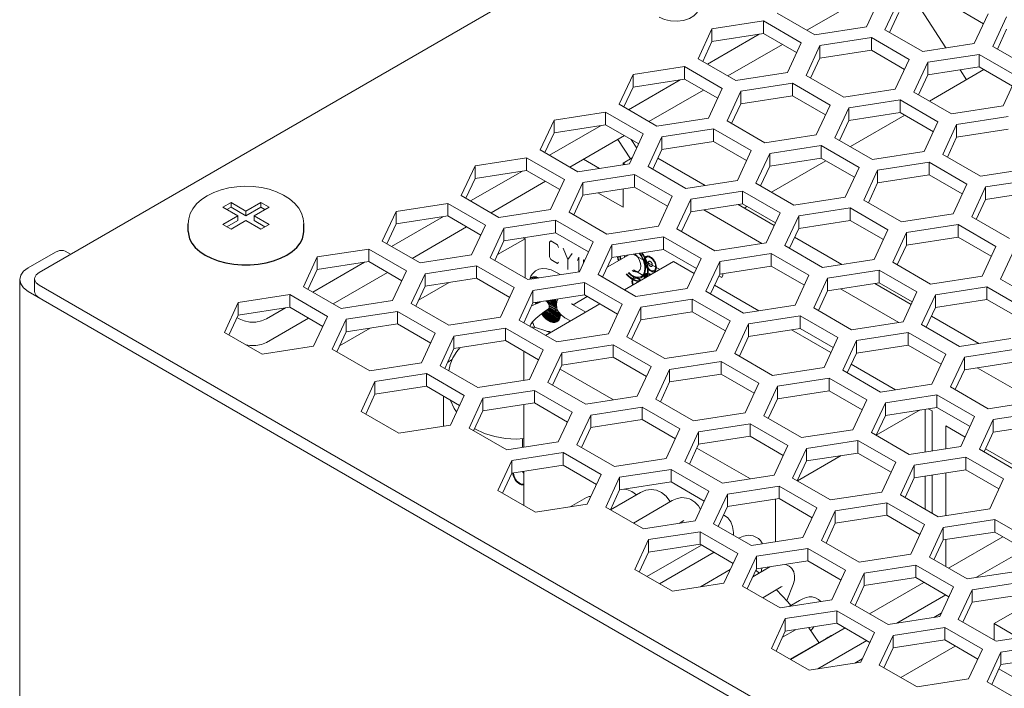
# Model space of a CAD drawing. Header units: millimetres. Extents: x 39 to 399, y 18 to 448.
# Tile 10 of 26: x 39 to 90, y 393 to 428. Entities that reach past the tile are written whole.
import ezdxf

# ---------------------------------------------------------------- set-up
doc = ezdxf.new("R2010")
doc.units = ezdxf.units.MM
doc.header["$LTSCALE"] = 2
doc.layers.get('0').update_dxf_attribs({"lineweight": 9})
doc.layers.add('02___PRT_ALL_AXES', color=7, linetype='Continuous')

msp = doc.modelspace()

# ---------------------------------------------------------------- linework, layer by layer
at = {"color": 3, "linetype": 'Continuous'}
for p, q in [((97.172, 447.86), (40.321, 415.037)), ((80.202, 427.611), (83.03, 429.244)), ((84.01, 429.331), (83.293, 427.786)), ((84.259, 427.636), (84.976, 429.182)), ((86.122, 428.706), (87.425, 426.692)), ((75.272, 427.681), (77.949, 428.095)), ((77.949, 428.095), (79.909, 426.963)), ((80.616, 427.372), (78.656, 428.503)), ((89.613, 428.465), (88.895, 426.919)), ((89.861, 426.77), (90.578, 428.315)), ((74.555, 426.135), (75.272, 427.681)), ((83.293, 427.786), (80.616, 427.372)), ((86.218, 426.505), (84.259, 427.636)), ((80.875, 426.814), (83.552, 427.228)), ((83.552, 427.228), (85.511, 426.097)), ((76.101, 425.243), (78.929, 426.876)), ((79.909, 426.963), (79.192, 425.418)), ((80.158, 425.268), (80.875, 426.814)), ((88.895, 426.919), (86.218, 426.505)), ((91.821, 425.638), (89.861, 426.77)), ((76.515, 425.004), (74.555, 426.135)), ((85.511, 426.097), (84.794, 424.551)), ((86.477, 425.947), (89.154, 426.361)), ((89.154, 426.361), (91.114, 425.23)), ((71.171, 425.313), (73.848, 425.727)), ((73.848, 425.727), (75.808, 424.596)), ((85.76, 424.402), (86.477, 425.947)), ((88.16, 425.554), (88.488, 425.046)), ((70.454, 423.767), (71.171, 425.313)), ((79.192, 425.418), (76.515, 425.004)), ((82.117, 424.137), (80.158, 425.268)), ((91.114, 425.23), (90.396, 423.685)), ((72, 422.875), (74.828, 424.508)), ((75.808, 424.596), (75.09, 423.05)), ((76.774, 424.446), (79.45, 424.86)), ((79.45, 424.86), (81.41, 423.729)), ((84.794, 424.551), (82.117, 424.137)), ((76.056, 422.901), (76.774, 424.446)), ((82.376, 423.579), (85.053, 423.994)), ((85.053, 423.994), (87.012, 422.862)), ((87.72, 423.27), (85.76, 424.402)), ((72.414, 422.636), (70.454, 423.767)), ((81.41, 423.729), (80.693, 422.183)), ((81.659, 422.034), (82.376, 423.579)), ((90.396, 423.685), (87.72, 423.27)), ((66.353, 421.399), (67.07, 422.945)), ((67.07, 422.945), (69.747, 423.359)), ((69.747, 423.359), (71.707, 422.228)), ((75.09, 423.05), (72.414, 422.636)), ((87.978, 422.713), (90.655, 423.127)), ((72.672, 422.078), (75.349, 422.492)), ((75.349, 422.492), (77.309, 421.361)), ((78.016, 421.769), (76.056, 422.901)), ((87.012, 422.862), (86.295, 421.317)), ((87.261, 421.167), (87.978, 422.713)), ((67.898, 420.507), (70.727, 422.14)), ((71.707, 422.228), (70.989, 420.682)), ((71.076, 421.939), (71.365, 421.492)), ((71.955, 420.533), (72.672, 422.078)), ((80.693, 422.183), (78.016, 421.769)), ((83.618, 420.903), (81.659, 422.034)), ((68.312, 420.268), (66.353, 421.399)), ((78.275, 421.212), (80.952, 421.626)), ((80.952, 421.626), (82.911, 420.494)), ((62.969, 420.577), (65.646, 420.991)), ((65.646, 420.991), (67.605, 419.86)), ((77.309, 421.361), (76.592, 419.816)), ((77.558, 419.666), (78.275, 421.212)), ((86.295, 421.317), (83.618, 420.903)), ((89.221, 420.036), (87.261, 421.167)), ((62.252, 419.032), (62.969, 420.577)), ((70.989, 420.682), (68.312, 420.268)), ((73.915, 419.401), (71.955, 420.533)), ((82.911, 420.494), (82.194, 418.949)), ((83.877, 420.345), (86.554, 420.759)), ((86.554, 420.759), (88.514, 419.628)), ((91.898, 420.45), (89.221, 420.036)), ((68.571, 419.71), (71.248, 420.125)), ((71.248, 420.125), (73.208, 418.993)), ((83.16, 418.8), (83.877, 420.345)), ((89.48, 419.478), (92.156, 419.892)), ((63.797, 418.139), (66.626, 419.772)), ((67.605, 419.86), (66.888, 418.314)), ((67.854, 418.165), (68.571, 419.71)), ((76.592, 419.816), (73.915, 419.401)), ((79.517, 418.535), (77.558, 419.666)), ((88.514, 419.628), (87.796, 418.082)), ((88.762, 417.933), (89.48, 419.478)), ((64.211, 417.9), (62.252, 419.032)), ((73.208, 418.993), (72.49, 417.448)), ((73.456, 417.298), (74.174, 418.844)), ((74.174, 418.844), (76.85, 419.258)), ((76.85, 419.258), (78.81, 418.127)), ((82.194, 418.949), (79.517, 418.535)), ((58.868, 418.209), (61.545, 418.623)), ((61.545, 418.623), (63.504, 417.492)), ((79.776, 417.977), (82.453, 418.391)), ((82.453, 418.391), (84.412, 417.26)), ((85.12, 417.668), (83.16, 418.8)), ((58.15, 416.664), (58.868, 418.209)), ((66.888, 418.314), (64.211, 417.9)), ((69.814, 417.034), (67.854, 418.165)), ((78.81, 418.127), (78.093, 416.581)), ((79.059, 416.432), (79.776, 417.977)), ((87.796, 418.082), (85.12, 417.668)), ((90.722, 416.801), (88.762, 417.933)), ((59.696, 415.772), (62.524, 417.405)), ((63.504, 417.492), (62.787, 415.947)), ((63.753, 415.797), (64.47, 417.343)), ((64.47, 417.343), (67.147, 417.757)), ((67.147, 417.757), (69.106, 416.625)), ((72.49, 417.448), (69.814, 417.034)), ((85.378, 417.11), (88.055, 417.525)), ((88.055, 417.525), (90.015, 416.393)), ((70.072, 416.476), (72.749, 416.89)), ((72.749, 416.89), (74.709, 415.759)), ((75.416, 416.167), (73.456, 417.298)), ((84.412, 417.26), (83.695, 415.714)), ((84.661, 415.565), (85.378, 417.11)), ((60.11, 415.533), (58.15, 416.664)), ((69.106, 416.625), (68.389, 415.08)), ((69.355, 414.931), (70.072, 416.476)), ((78.093, 416.581), (75.416, 416.167)), ((81.018, 415.3), (79.059, 416.432)), ((90.015, 416.393), (89.298, 414.848)), ((54.049, 414.296), (54.766, 415.842)), ((54.766, 415.842), (57.443, 416.256)), ((57.443, 416.256), (59.403, 415.124)), ((62.787, 415.947), (60.11, 415.533)), ((65.712, 414.666), (63.753, 415.797)), ((75.675, 415.609), (78.352, 416.023)), ((78.352, 416.023), (80.311, 414.892)), ((90.263, 414.698), (90.981, 416.244)), ((60.369, 414.975), (63.046, 415.389)), ((63.046, 415.389), (65.005, 414.258)), ((74.709, 415.759), (73.992, 414.213)), ((74.958, 414.064), (75.675, 415.609)), ((83.695, 415.714), (81.018, 415.3)), ((86.621, 414.434), (84.661, 415.565)), ((55.595, 413.404), (58.423, 415.037)), ((59.403, 415.124), (58.686, 413.579)), ((59.652, 413.429), (60.369, 414.975)), ((68.389, 415.08), (65.712, 414.666)), ((71.315, 413.799), (69.355, 414.931)), ((80.311, 414.892), (79.594, 413.347)), ((81.277, 414.743), (83.954, 415.157)), ((83.954, 415.157), (85.914, 414.025)), ((89.298, 414.848), (86.621, 414.434)), ((40.321, 414.384), (126.801, 364.456)), ((56.009, 413.165), (54.049, 414.296)), ((65.005, 414.258), (64.288, 412.712)), ((65.971, 414.108), (68.648, 414.522)), ((68.648, 414.522), (70.608, 413.391)), ((80.56, 413.197), (81.277, 414.743)), ((86.88, 413.876), (89.556, 414.29)), ((89.556, 414.29), (91.516, 413.159)), ((92.223, 413.567), (90.263, 414.698)), ((50.665, 413.474), (53.342, 413.888)), ((53.342, 413.888), (55.302, 412.756)), ((65.254, 412.563), (65.971, 414.108)), ((73.992, 414.213), (71.315, 413.799)), ((76.917, 412.933), (74.958, 414.064)), ((85.914, 414.025), (85.196, 412.48)), ((86.162, 412.331), (86.88, 413.876)), ((49.948, 411.928), (50.665, 413.474)), ((58.686, 413.579), (56.009, 413.165)), ((61.611, 412.298), (59.652, 413.429)), ((70.608, 413.391), (69.89, 411.845)), ((70.856, 411.696), (71.574, 413.242)), ((71.574, 413.242), (74.25, 413.656)), ((74.25, 413.656), (76.21, 412.524)), ((79.594, 413.347), (76.917, 412.933)), ((55.302, 412.756), (54.584, 411.211)), ((56.268, 412.607), (58.944, 413.021)), ((58.944, 413.021), (60.904, 411.89)), ((64.288, 412.712), (61.611, 412.298)), ((77.176, 412.375), (79.853, 412.789)), ((79.853, 412.789), (81.812, 411.658)), ((82.52, 412.066), (80.56, 413.197)), ((52.13, 411.403), (54.322, 412.669)), ((55.55, 411.062), (56.268, 412.607)), ((67.214, 411.431), (65.254, 412.563)), ((76.21, 412.524), (75.493, 410.979)), ((76.459, 410.829), (77.176, 412.375)), ((85.196, 412.48), (82.52, 412.066)), ((88.122, 411.199), (86.162, 412.331)), ((51.908, 410.797), (49.948, 411.928)), ((60.904, 411.89), (60.187, 410.344)), ((61.153, 410.195), (61.87, 411.74)), ((61.87, 411.74), (64.547, 412.154)), ((64.547, 412.154), (66.506, 411.023)), ((69.89, 411.845), (67.214, 411.431)), ((72.816, 410.565), (70.856, 411.696)), ((82.778, 411.508), (85.455, 411.922)), ((85.455, 411.922), (87.415, 410.791)), ((54.584, 411.211), (51.908, 410.797)), ((67.472, 410.874), (70.149, 411.288)), ((70.149, 411.288), (72.109, 410.156)), ((81.812, 411.658), (81.095, 410.112)), ((82.061, 409.963), (82.778, 411.508)), ((90.799, 411.613), (88.122, 411.199)), ((57.51, 409.93), (55.55, 411.062)), ((66.506, 411.023), (65.789, 409.478)), ((66.755, 409.328), (67.472, 410.874)), ((75.493, 410.979), (72.816, 410.565)), ((78.418, 409.698), (76.459, 410.829)), ((87.415, 410.791), (86.698, 409.245)), ((88.381, 410.642), (91.058, 411.056)), ((60.187, 410.344), (57.51, 409.93)), ((63.112, 409.064), (61.153, 410.195)), ((72.109, 410.156), (71.392, 408.611)), ((73.075, 410.007), (75.752, 410.421)), ((75.752, 410.421), (77.711, 409.29)), ((87.663, 409.096), (88.381, 410.642)), ((57.769, 409.373), (60.446, 409.787)), ((60.446, 409.787), (62.405, 408.655)), ((72.358, 408.462), (73.075, 410.007)), ((81.095, 410.112), (78.418, 409.698)), ((84.021, 408.831), (82.061, 409.963)), ((57.052, 407.827), (57.769, 409.373)), ((65.789, 409.478), (63.112, 409.064)), ((68.715, 408.197), (66.755, 409.328)), ((77.711, 409.29), (76.994, 407.744)), ((77.96, 407.595), (78.677, 409.14)), ((78.677, 409.14), (81.354, 409.554)), ((81.354, 409.554), (83.314, 408.423)), ((86.698, 409.245), (84.021, 408.831)), ((62.405, 408.655), (61.688, 407.11)), ((63.371, 408.506), (66.048, 408.92)), ((66.048, 408.92), (68.008, 407.789)), ((71.392, 408.611), (68.715, 408.197)), ((84.28, 408.274), (86.956, 408.688)), ((86.956, 408.688), (88.916, 407.556)), ((89.623, 407.965), (87.663, 409.096)), ((62.654, 406.96), (63.371, 408.506)), ((74.317, 407.33), (72.358, 408.462)), ((83.314, 408.423), (82.596, 406.878)), ((83.562, 406.728), (84.28, 408.274)), ((92.3, 408.379), (89.623, 407.965)), ((59.011, 406.696), (57.052, 407.827)), ((68.008, 407.789), (67.29, 406.243)), ((68.256, 406.094), (68.974, 407.639)), ((68.974, 407.639), (71.65, 408.053)), ((71.65, 408.053), (73.61, 406.922)), ((76.994, 407.744), (74.317, 407.33)), ((79.919, 406.464), (77.96, 407.595)), ((89.882, 407.407), (92.559, 407.821)), ((61.688, 407.11), (59.011, 406.696)), ((74.576, 406.773), (77.253, 407.187)), ((77.253, 407.187), (79.212, 406.055)), ((88.916, 407.556), (88.199, 406.011)), ((89.165, 405.862), (89.882, 407.407)), ((64.614, 405.829), (62.654, 406.96)), ((73.61, 406.922), (72.893, 405.377)), ((73.859, 405.227), (74.576, 406.773)), ((82.596, 406.878), (79.919, 406.464)), ((85.522, 405.597), (83.562, 406.728)), ((67.29, 406.243), (64.614, 405.829)), ((70.216, 404.962), (68.256, 406.094)), ((79.212, 406.055), (78.495, 404.51)), ((80.178, 405.906), (82.855, 406.32)), ((82.855, 406.32), (84.815, 405.189)), ((64.872, 405.271), (67.549, 405.686)), ((67.549, 405.686), (69.509, 404.554)), ((79.461, 404.36), (80.178, 405.906)), ((88.199, 406.011), (85.522, 405.597)), ((91.124, 404.73), (89.165, 405.862)), ((64.155, 403.726), (64.872, 405.271)), ((72.893, 405.377), (70.216, 404.962)), ((75.818, 404.096), (73.859, 405.227)), ((84.815, 405.189), (84.098, 403.643)), ((85.063, 403.494), (85.781, 405.039)), ((85.781, 405.039), (88.458, 405.453)), ((88.458, 405.453), (90.417, 404.322)), ((69.509, 404.554), (68.792, 403.009)), ((70.475, 404.405), (73.152, 404.819)), ((73.152, 404.819), (75.111, 403.688)), ((69.757, 402.859), (70.475, 404.405)), ((78.495, 404.51), (75.818, 404.096)), ((81.421, 403.229), (79.461, 404.36)), ((90.417, 404.322), (89.7, 402.777)), ((66.115, 402.595), (64.155, 403.726)), ((75.111, 403.688), (74.394, 402.142)), ((75.36, 401.993), (76.077, 403.538)), ((76.077, 403.538), (78.754, 403.952)), ((78.754, 403.952), (80.714, 402.821)), ((84.098, 403.643), (81.421, 403.229)), ((68.792, 403.009), (66.115, 402.595)), ((81.679, 402.671), (84.356, 403.086)), ((84.356, 403.086), (86.316, 401.954)), ((87.023, 402.362), (85.063, 403.494)), ((71.717, 401.728), (69.757, 402.859)), ((80.714, 402.821), (79.996, 401.275)), ((80.962, 401.126), (81.679, 402.671)), ((89.7, 402.777), (87.023, 402.362)), ((74.394, 402.142), (71.717, 401.728)), ((77.319, 400.861), (75.36, 401.993)), ((87.282, 401.805), (89.959, 402.219)), ((89.959, 402.219), (91.918, 401.088)), ((71.976, 401.17), (74.653, 401.584)), ((74.653, 401.584), (76.612, 400.453)), ((86.316, 401.954), (85.599, 400.409)), ((86.565, 400.259), (87.282, 401.805)), ((71.259, 399.625), (71.976, 401.17)), ((79.996, 401.275), (77.319, 400.861)), ((82.922, 399.995), (80.962, 401.126)), ((76.612, 400.453), (75.895, 398.908)), ((77.578, 400.304), (80.255, 400.718)), ((80.255, 400.718), (82.215, 399.586)), ((76.861, 398.758), (77.578, 400.304)), ((85.599, 400.409), (82.922, 399.995)), ((88.524, 399.128), (86.565, 400.259)), ((73.218, 398.493), (71.259, 399.625)), ((82.215, 399.586), (81.497, 398.041)), ((82.463, 397.891), (83.181, 399.437)), ((83.181, 399.437), (85.858, 399.851)), ((85.858, 399.851), (87.817, 398.72)), ((91.201, 399.542), (88.524, 399.128)), ((75.895, 398.908), (73.218, 398.493)), ((88.783, 398.57), (91.46, 398.984)), ((78.821, 397.627), (76.861, 398.758)), ((87.817, 398.72), (87.1, 397.174)), ((88.066, 397.025), (88.783, 398.57)), ((81.497, 398.041), (78.821, 397.627)), ((84.423, 396.76), (82.463, 397.891)), ((79.079, 397.069), (81.756, 397.483)), ((81.756, 397.483), (83.716, 396.352)), ((78.362, 395.524), (79.079, 397.069)), ((87.1, 397.174), (84.423, 396.76)), ((87.18, 397.347), (86.801, 397.128)), ((90.025, 395.893), (88.066, 397.025)), ((83.716, 396.352), (82.999, 394.806)), ((84.682, 396.202), (87.359, 396.617)), ((87.359, 396.617), (89.318, 395.485)), ((83.965, 394.657), (84.682, 396.202)), ((92.702, 396.308), (90.025, 395.893)), ((80.322, 394.392), (78.362, 395.524)), ((89.318, 395.485), (88.601, 393.94)), ((89.567, 393.79), (90.284, 395.336)), ((90.284, 395.336), (92.961, 395.75)), ((82.999, 394.806), (80.322, 394.392)), ((83.079, 394.979), (82.7, 394.76)), ((85.924, 393.526), (83.965, 394.657)), ((88.601, 393.94), (85.924, 393.526)), ((91.527, 392.659), (89.567, 393.79))]:
    msp.add_line(p, q, dxfattribs=at)
at = {"color": 7, "linetype": 'Continuous'}
for p, q in [((87.653, 428.943), (89.373, 427.949)), ((77.949, 428.095), (77.949, 427.441)), ((84.498, 427.498), (84.976, 428.529)), ((75.272, 427.681), (75.272, 427.027)), ((90.1, 426.632), (90.578, 427.662)), ((74.794, 425.997), (75.272, 427.027)), ((75.04, 425.855), (77.728, 427.407)), ((75.272, 427.027), (77.949, 427.441)), ((77.949, 427.441), (79.67, 426.448)), ((83.552, 427.228), (83.552, 426.575)), ((80.875, 426.814), (80.875, 426.161)), ((80.875, 426.161), (83.552, 426.575)), ((83.552, 426.575), (85.272, 425.582)), ((80.397, 425.13), (80.875, 426.161)), ((89.154, 426.361), (89.154, 425.708)), ((73.848, 425.727), (73.848, 425.074)), ((86.477, 425.947), (86.477, 425.294)), ((86.477, 425.294), (89.154, 425.708)), ((89.394, 425.569), (86.566, 423.936)), ((89.154, 425.708), (90.875, 424.715)), ((70.939, 423.487), (73.627, 425.04)), ((71.171, 425.313), (71.171, 424.66)), ((71.171, 424.66), (73.848, 425.074)), ((73.848, 425.074), (75.569, 424.08)), ((85.999, 424.264), (86.477, 425.294)), ((70.693, 423.629), (71.171, 424.66)), ((79.45, 424.86), (79.45, 424.207)), ((76.774, 424.446), (76.774, 423.793)), ((76.774, 423.793), (79.45, 424.207)), ((79.45, 424.207), (81.171, 423.214)), ((85.053, 423.994), (85.053, 423.34)), ((76.295, 422.763), (76.774, 423.793)), ((82.376, 423.579), (82.376, 422.926)), ((67.07, 422.945), (67.07, 422.292)), ((69.747, 423.359), (69.747, 422.706)), ((82.376, 422.926), (85.053, 423.34)), ((85.293, 423.202), (82.465, 421.569)), ((85.053, 423.34), (86.773, 422.347)), ((66.838, 421.12), (69.526, 422.672)), ((67.07, 422.292), (69.747, 422.706)), ((69.747, 422.706), (71.467, 421.713)), ((75.349, 422.492), (75.349, 421.839)), ((81.898, 421.896), (82.376, 422.926)), ((87.978, 422.713), (87.978, 422.06)), ((87.978, 422.06), (90.655, 422.474)), ((66.592, 421.261), (67.07, 422.292)), ((70.384, 421.942), (71.038, 420.932)), ((72.672, 422.078), (72.672, 421.425)), ((87.5, 421.029), (87.978, 422.06)), ((72.194, 420.395), (72.672, 421.425)), ((72.672, 421.425), (75.349, 421.839)), ((75.349, 421.839), (77.07, 420.846)), ((80.952, 421.626), (80.952, 420.973)), ((65.646, 420.991), (65.646, 420.338)), ((68.605, 420.915), (69.428, 420.441)), ((71.13, 420.985), (70.656, 420.711)), ((74.919, 419.557), (72.463, 420.974)), ((78.275, 421.212), (78.275, 420.558)), ((78.275, 420.558), (80.952, 420.973)), ((80.952, 420.973), (82.672, 419.979)), ((62.969, 420.577), (62.969, 419.924)), ((70.656, 420.711), (70.656, 420.631)), ((70.766, 420.648), (70.656, 420.711)), ((77.797, 419.528), (78.275, 420.558)), ((81.192, 420.834), (78.364, 419.201)), ((86.554, 420.759), (86.554, 420.106)), ((62.491, 418.894), (62.969, 419.924)), ((62.736, 418.752), (65.425, 420.304)), ((62.969, 419.924), (65.646, 420.338)), ((65.646, 420.338), (67.366, 419.345)), ((71.248, 420.125), (71.248, 419.471)), ((83.877, 420.345), (83.877, 419.692)), ((83.877, 419.692), (86.554, 420.106)), ((86.554, 420.106), (88.275, 419.113)), ((68.571, 419.71), (68.571, 419.057)), ((68.571, 419.057), (71.248, 419.471)), ((70.656, 419.38), (70.656, 418.425)), ((71.248, 419.471), (72.969, 418.478)), ((83.399, 418.661), (83.877, 419.692)), ((89.48, 419.478), (89.48, 418.825)), ((68.093, 418.027), (68.571, 419.057)), ((69.352, 419.178), (70.656, 418.425)), ((74.174, 418.844), (74.174, 418.191)), ((76.85, 419.258), (76.85, 418.605)), ((89.48, 418.825), (92.156, 419.239)), ((50.295, 418.668), (49.871, 418.423)), ((49.871, 418.423), (50.645, 417.976)), ((50.295, 418.423), (50.083, 418.3)), ((50.295, 418.668), (50.295, 418.423)), ((51.069, 418.221), (50.295, 418.668)), ((51.069, 417.976), (50.295, 418.423)), ((51.843, 418.668), (51.069, 418.221)), ((51.843, 418.423), (51.069, 417.976)), ((51.493, 417.976), (52.267, 418.423)), ((51.843, 418.668), (51.843, 418.423)), ((52.267, 418.423), (51.843, 418.668)), ((52.055, 418.3), (51.843, 418.423)), ((61.545, 418.623), (61.545, 417.97)), ((74.174, 418.191), (76.85, 418.605)), ((78.511, 417.483), (76.627, 418.57)), ((76.85, 418.605), (78.571, 417.611)), ((77.091, 418.466), (76.971, 418.397)), ((82.453, 418.391), (82.453, 417.738)), ((89.001, 417.795), (89.48, 418.825)), ((50.645, 417.976), (49.871, 417.529)), ((50.645, 417.976), (50.645, 417.731)), ((51.069, 418.221), (51.069, 417.976)), ((51.493, 417.976), (51.493, 417.731)), ((52.267, 417.529), (51.493, 417.976)), ((58.635, 416.384), (61.324, 417.936)), ((58.868, 418.209), (58.868, 417.556)), ((58.868, 417.556), (61.545, 417.97)), ((61.545, 417.97), (63.265, 416.977)), ((73.695, 417.16), (74.174, 418.191)), ((77.87, 416.547), (74.843, 418.294)), ((79.776, 417.977), (79.776, 417.324)), ((49.871, 417.529), (50.295, 417.284)), ((50.645, 417.731), (50.083, 417.407)), ((50.295, 417.284), (51.069, 417.731)), ((51.069, 417.731), (51.843, 417.284)), ((52.055, 417.407), (51.493, 417.731)), ((51.843, 417.284), (52.267, 417.529)), ((58.39, 416.526), (58.868, 417.556)), ((64.47, 417.343), (64.47, 416.689)), ((67.147, 417.757), (67.147, 417.104)), ((79.298, 416.294), (79.776, 417.324)), ((79.776, 417.324), (82.453, 417.738)), ((82.453, 417.738), (84.173, 416.745)), ((88.055, 417.525), (88.055, 416.871)), ((64.134, 415.966), (65.565, 416.792)), ((64.47, 416.689), (67.147, 417.104)), ((65.565, 416.792), (65.474, 416.845)), ((65.565, 414.751), (65.565, 416.792)), ((67.147, 417.104), (68.867, 416.11)), ((72.749, 416.89), (72.749, 416.237)), ((82.022, 415.456), (79.567, 416.873)), ((85.378, 417.11), (85.378, 416.457)), ((85.378, 416.457), (88.055, 416.871)), ((88.055, 416.871), (89.776, 415.878)), ((63.992, 415.659), (64.47, 416.689)), ((66.838, 416.608), (66.897, 416.676)), ((66.838, 415.843), (66.838, 416.608)), ((66.897, 416.676), (67.25, 416.472)), ((67.25, 416.472), (67.309, 416.336)), ((67.545, 416.302), (67.78, 415.707)), ((70.072, 416.476), (70.072, 415.823)), ((84.9, 415.427), (85.378, 416.457)), ((41.17, 416.098), (39.755, 415.282)), ((41.67, 416.148), (41.958, 415.981)), ((54.766, 415.842), (54.766, 415.188)), ((57.443, 416.256), (57.443, 415.602)), ((66.897, 415.707), (66.838, 415.843)), ((67.78, 415.707), (68.016, 416.03)), ((68.355, 415.835), (68.296, 415.664)), ((68.355, 415.08), (68.355, 415.835)), ((69.594, 414.793), (70.072, 415.823)), ((69.834, 415.31), (70.961, 415.96)), ((70.072, 415.823), (72.749, 416.237)), ((72.565, 415.2), (71.188, 415.995)), ((72.749, 416.237), (74.47, 415.244)), ((78.352, 416.023), (78.352, 415.37)), ((54.534, 414.016), (57.222, 415.568)), ((54.766, 415.188), (57.443, 415.602)), ((57.443, 415.602), (59.164, 414.609)), ((63.046, 415.389), (63.046, 414.736)), ((67.25, 415.503), (66.897, 415.707)), ((67.309, 415.571), (67.25, 415.503)), ((67.78, 415.707), (67.78, 415.197)), ((68.605, 415.545), (68.605, 415.69)), ((68.605, 415.69), (68.658, 415.659)), ((70.727, 414.139), (73.272, 415.608)), ((73.272, 415.608), (74.35, 414.986)), ((75.675, 415.609), (75.675, 414.956)), ((75.675, 414.956), (78.352, 415.37)), ((78.352, 415.37), (80.072, 414.377)), ((54.288, 414.158), (54.766, 415.188)), ((60.369, 414.975), (60.369, 414.322)), ((65.837, 414.725), (65.893, 414.772)), ((65.893, 414.772), (65.904, 414.777)), ((66.001, 414.71), (65.893, 414.772)), ((65.904, 414.777), (65.961, 414.803)), ((66.016, 414.713), (65.904, 414.777)), ((65.961, 414.803), (65.973, 414.805)), ((66.095, 414.725), (65.961, 414.803)), ((65.973, 414.805), (66.036, 414.815)), ((66.108, 414.727), (65.973, 414.805)), ((66.172, 414.737), (66.036, 414.815)), ((66.036, 414.815), (66.119, 414.809)), ((66.182, 414.738), (66.05, 414.814)), ((66.229, 414.746), (66.119, 414.809)), ((66.119, 414.809), (66.206, 414.785)), ((66.235, 414.747), (66.135, 414.805)), ((66.264, 414.751), (66.206, 414.785)), ((66.206, 414.785), (66.229, 414.774)), ((66.267, 414.752), (66.229, 414.774)), ((66.229, 414.774), (66.274, 414.753)), ((67.385, 414.925), (67.156, 415.056)), ((71.197, 415.173), (71.858, 414.792)), ((75.197, 413.926), (75.675, 414.956)), ((75.782, 414.782), (75.626, 414.872)), ((75.841, 414.901), (75.782, 414.782)), ((75.841, 414.982), (75.841, 414.901)), ((83.954, 415.157), (83.954, 414.504)), ((39.316, 414.669), (39.316, 314.729)), ((40.087, 414.057), (40.087, 414.71)), ((59.891, 413.291), (60.369, 414.322)), ((60.033, 413.598), (61.622, 414.515)), ((60.369, 414.322), (63.046, 414.736)), ((63.046, 414.736), (64.766, 413.742)), ((65.806, 414.68), (65.837, 414.725)), ((65.891, 414.693), (65.837, 414.725)), ((68.648, 414.522), (68.648, 413.869)), ((75.406, 414.376), (77.698, 413.053)), ((81.277, 414.743), (81.277, 414.089)), ((81.277, 414.089), (83.954, 414.504)), ((85.615, 413.381), (83.731, 414.469)), ((83.954, 414.504), (85.675, 413.51)), ((89.556, 414.29), (89.556, 413.637)), ((39.755, 414.057), (126.801, 363.802)), ((53.342, 413.888), (53.342, 413.235)), ((65.971, 414.108), (65.971, 413.455)), ((65.971, 413.455), (68.648, 413.869)), ((68.062, 413.363), (68.793, 413.785)), ((68.648, 413.869), (70.369, 412.876)), ((80.799, 413.059), (81.277, 414.089)), ((84.973, 412.445), (81.946, 414.193)), ((86.88, 413.876), (86.88, 413.223)), ((50.665, 413.474), (50.665, 412.82)), ((50.665, 412.82), (53.342, 413.235)), ((53.342, 413.235), (55.063, 412.241)), ((65.493, 412.425), (65.971, 413.455)), ((66.027, 413.357), (65.903, 413.308)), ((66.131, 413.401), (66.089, 413.473)), ((66.161, 413.407), (66.12, 413.478)), ((66.205, 413.433), (66.125, 413.479)), ((66.25, 413.452), (66.187, 413.488)), ((66.255, 413.454), (66.194, 413.489)), ((66.31, 413.478), (66.27, 413.501)), ((66.335, 413.489), (66.305, 413.507)), ((66.337, 413.49), (66.307, 413.507)), ((66.626, 411.771), (69.454, 413.404)), ((67.208, 413.262), (66.683, 413.565)), ((67.205, 413.284), (66.711, 413.569)), ((67.204, 413.288), (66.716, 413.57)), ((67.203, 413.299), (66.729, 413.572)), ((67.219, 413.19), (66.752, 413.459)), ((67.22, 413.183), (66.759, 413.449)), ((67.222, 413.17), (66.769, 413.432)), ((67.224, 413.164), (66.773, 413.425)), ((67.195, 413.365), (66.814, 413.585)), ((67.269, 413.065), (66.814, 413.328)), ((67.274, 413.054), (66.815, 413.319)), ((67.276, 413.049), (66.816, 413.315)), ((67.283, 413.036), (66.818, 413.304)), ((67.202, 413.378), (66.836, 413.589)), ((67.208, 413.388), (66.855, 413.592)), ((67.208, 413.389), (66.857, 413.592)), ((67.201, 413.419), (66.891, 413.597)), ((67.203, 413.45), (66.936, 413.604)), ((67.192, 413.468), (66.952, 413.607)), ((67.208, 413.476), (66.975, 413.61)), ((67.189, 413.532), (67.037, 413.62)), ((67.103, 413.623), (67.192, 413.468)), ((67.13, 413.634), (67.211, 413.494)), ((67.192, 413.468), (67.205, 413.447)), ((68.723, 412.981), (68.028, 413.383)), ((71.574, 413.242), (71.574, 412.588)), ((74.25, 413.656), (74.25, 413.002)), ((86.401, 412.193), (86.88, 413.223)), ((86.88, 413.223), (89.556, 413.637)), ((89.556, 413.637), (91.277, 412.644)), ((50.187, 411.79), (50.665, 412.82)), ((52.13, 412.628), (53.121, 413.2)), ((58.944, 413.021), (58.944, 412.368)), ((66.448, 412.863), (66.431, 412.89)), ((66.527, 412.761), (66.448, 412.863)), ((67.156, 412.455), (66.448, 412.863)), ((67.217, 412.477), (66.462, 412.913)), ((67.145, 412.501), (66.462, 412.896)), ((67.145, 412.451), (66.462, 412.846)), ((67.226, 412.484), (66.471, 412.92)), ((66.538, 412.796), (66.471, 412.881)), ((67.132, 412.5), (66.471, 412.881)), ((67.201, 412.527), (66.493, 412.936)), ((67.212, 412.532), (66.501, 412.942)), ((67.279, 412.521), (66.522, 412.958)), ((66.613, 412.67), (66.527, 412.761)), ((67.076, 412.444), (66.527, 412.761)), ((67.069, 412.489), (66.538, 412.796)), ((67.065, 412.443), (66.543, 412.745)), ((66.621, 412.706), (66.548, 412.783)), ((67.055, 412.49), (66.548, 412.783)), ((67.269, 412.58), (66.562, 412.988)), ((67.33, 412.582), (66.591, 413.009)), ((66.986, 412.495), (66.621, 412.706)), ((67.314, 412.644), (66.631, 413.038)), ((67.368, 412.658), (66.666, 413.063)), ((67.346, 412.723), (66.706, 413.092)), ((67.393, 412.747), (66.76, 413.112)), ((67.397, 412.789), (66.78, 413.146)), ((67.364, 412.814), (66.782, 413.15)), ((67.403, 412.847), (66.806, 413.192)), ((67.404, 412.872), (66.817, 413.211)), ((67.404, 412.874), (66.818, 413.212)), ((67.346, 412.723), (67.314, 412.644)), ((67.364, 412.814), (67.346, 412.723)), ((67.368, 412.893), (67.364, 412.814)), ((67.367, 412.915), (67.368, 412.893)), ((67.393, 412.747), (67.368, 412.658)), ((67.397, 412.789), (67.393, 412.747)), ((67.403, 412.847), (67.397, 412.789)), ((67.404, 412.872), (67.403, 412.847)), ((71.574, 412.588), (74.25, 413.002)), ((74.25, 413.002), (75.971, 412.009)), ((79.853, 412.789), (79.853, 412.136)), ((89.126, 411.354), (86.67, 412.772)), ((50.595, 412.698), (50.716, 412.628)), ((56.268, 412.607), (56.268, 411.954)), ((56.268, 411.954), (58.944, 412.368)), ((58.944, 412.368), (60.665, 411.375)), ((66.703, 412.592), (66.613, 412.67)), ((66.99, 412.453), (66.613, 412.67)), ((66.979, 412.454), (66.631, 412.655)), ((66.71, 412.629), (66.632, 412.695)), ((66.97, 412.5), (66.632, 412.695)), ((66.795, 412.529), (66.703, 412.592)), ((66.898, 412.48), (66.703, 412.592)), ((66.899, 412.52), (66.71, 412.629)), ((66.809, 412.562), (66.719, 412.621)), ((66.876, 412.531), (66.719, 412.621)), ((66.888, 412.483), (66.728, 412.575)), ((66.888, 412.483), (66.795, 412.529)), ((66.876, 412.531), (66.809, 412.562)), ((66.899, 412.52), (66.876, 412.531)), ((66.979, 412.454), (66.898, 412.48)), ((66.986, 412.495), (66.899, 412.52)), ((67.055, 412.49), (66.986, 412.495)), ((67.065, 412.443), (66.99, 412.453)), ((67.069, 412.489), (67.055, 412.49)), ((67.145, 412.451), (67.065, 412.443)), ((67.132, 412.5), (67.069, 412.489)), ((67.145, 412.501), (67.132, 412.5)), ((67.201, 412.527), (67.145, 412.501)), ((67.156, 412.455), (67.145, 412.451)), ((67.217, 412.477), (67.156, 412.455)), ((67.212, 412.532), (67.201, 412.527)), ((67.269, 412.58), (67.212, 412.532)), ((67.279, 412.521), (67.217, 412.477)), ((67.314, 412.644), (67.269, 412.58)), ((67.33, 412.582), (67.279, 412.521)), ((67.368, 412.658), (67.33, 412.582)), ((67.923, 412.52), (67.628, 412.69)), ((71.095, 411.558), (71.574, 412.588)), ((77.176, 412.375), (77.176, 411.722)), ((55.789, 410.924), (56.268, 411.954)), ((55.932, 411.231), (57.52, 412.148)), ((61.87, 411.74), (61.87, 411.087)), ((64.547, 412.154), (64.547, 411.501)), ((76.698, 410.691), (77.176, 411.722)), ((77.176, 411.722), (79.853, 412.136)), ((79.407, 412.067), (81.454, 410.885)), ((79.853, 412.136), (81.573, 411.142)), ((85.455, 411.922), (85.455, 411.269)), ((61.87, 411.087), (64.547, 411.501)), ((64.547, 411.501), (66.267, 410.508)), ((70.149, 411.288), (70.149, 410.635)), ((82.778, 411.508), (82.778, 410.855)), ((82.778, 410.855), (85.455, 411.269)), ((85.455, 411.269), (87.176, 410.276)), ((61.392, 410.057), (61.87, 411.087)), ((65.494, 409.432), (65.494, 410.954)), ((67.472, 410.874), (67.472, 410.221)), ((82.3, 409.825), (82.778, 410.855)), ((61.786, 410.528), (61.546, 410.389)), ((66.994, 409.19), (67.472, 410.221)), ((67.472, 410.221), (70.149, 410.635)), ((70.149, 410.635), (71.87, 409.641)), ((75.752, 410.421), (75.752, 409.768)), ((82.509, 410.275), (84.801, 408.952)), ((88.381, 410.642), (88.381, 409.988)), ((88.381, 409.988), (91.058, 410.402)), ((60.446, 409.787), (60.446, 409.133)), ((67.383, 410.027), (70.165, 408.421)), ((73.075, 410.007), (73.075, 409.354)), ((73.075, 409.354), (75.752, 409.768)), ((75.752, 409.768), (77.472, 408.775)), ((87.903, 408.958), (88.381, 409.988)), ((92.077, 408.344), (89.05, 410.092)), ((57.769, 409.373), (57.769, 408.719)), ((57.769, 408.719), (60.446, 409.133)), ((60.446, 409.133), (62.166, 408.14)), ((72.597, 408.324), (73.075, 409.354)), ((78.677, 409.14), (78.677, 408.487)), ((81.354, 409.554), (81.354, 408.901)), ((57.291, 407.689), (57.769, 408.719)), ((61.322, 407.053), (61.322, 408.627)), ((66.048, 408.92), (66.048, 408.267)), ((78.677, 408.487), (81.354, 408.901)), ((81.354, 408.901), (83.074, 407.908)), ((86.956, 408.688), (86.956, 408.035)), ((63.371, 408.506), (63.371, 407.853)), ((63.371, 407.853), (66.048, 408.267)), ((65.494, 405.965), (65.494, 408.181)), ((66.048, 408.267), (67.769, 407.273)), ((78.199, 407.457), (78.677, 408.487)), ((84.28, 408.274), (84.28, 407.621)), ((62.893, 406.822), (63.371, 407.853)), ((68.974, 407.639), (68.974, 406.986)), ((71.65, 408.053), (71.65, 407.4)), ((83.801, 406.59), (84.28, 407.621)), ((83.808, 406.586), (86.083, 407.9)), ((84.28, 407.621), (86.956, 408.035)), ((86.354, 407.941), (86.354, 405.726)), ((86.707, 407.852), (86.51, 407.966)), ((86.707, 405.78), (86.707, 407.852)), ((86.956, 408.035), (88.677, 407.041)), ((68.974, 406.986), (71.65, 407.4)), ((71.65, 407.4), (73.371, 406.407)), ((77.253, 407.187), (77.253, 406.533)), ((87.415, 407.076), (87.415, 405.89)), ((88.423, 406.494), (87.415, 407.076)), ((89.882, 407.407), (89.882, 406.754)), ((89.882, 406.754), (92.559, 407.168)), ((68.495, 405.956), (68.974, 406.986)), ((74.576, 406.773), (74.576, 406.119)), ((89.404, 405.724), (89.882, 406.754)), ((65.423, 405.954), (65.423, 406.415)), ((74.098, 405.089), (74.576, 406.119)), ((74.576, 406.119), (77.253, 406.533)), ((77.253, 406.533), (78.973, 405.54)), ((82.855, 406.32), (82.855, 405.667)), ((67.549, 405.686), (67.549, 405.032)), ((74.486, 405.926), (77.268, 404.32)), ((80.178, 405.906), (80.178, 405.253)), ((80.178, 405.253), (82.855, 405.667)), ((82.855, 405.667), (84.576, 404.673)), ((91.403, 404.773), (89.478, 405.884)), ((64.872, 405.271), (64.872, 404.618)), ((64.872, 404.618), (67.549, 405.032)), ((67.549, 405.032), (69.27, 404.039)), ((79.7, 404.222), (80.178, 405.253)), ((79.707, 404.218), (81.982, 405.532)), ((85.781, 405.039), (85.781, 404.386)), ((88.458, 405.453), (88.458, 404.8)), ((64.394, 403.588), (64.872, 404.618)), ((65.494, 402.953), (65.494, 404.714)), ((73.152, 404.819), (73.152, 404.166)), ((85.781, 404.386), (88.458, 404.8)), ((86.707, 402.545), (86.707, 404.529)), ((87.415, 404.639), (87.415, 402.423)), ((88.458, 404.8), (90.178, 403.807)), ((70.475, 404.405), (70.475, 403.752)), ((70.475, 403.752), (73.152, 404.166)), ((73.152, 404.166), (74.872, 403.172)), ((85.303, 403.356), (85.781, 404.386)), ((86.354, 404.475), (86.354, 402.749)), ((69.997, 402.721), (70.475, 403.752)), ((69.998, 402.721), (71.563, 403.624)), ((76.077, 403.538), (76.077, 402.885)), ((78.754, 403.952), (78.754, 403.299)), ((67.903, 402.871), (68.636, 403.295)), ((68.636, 403.295), (68.753, 403.353)), ((71.192, 402.031), (73.212, 403.197)), ((76.077, 402.885), (78.754, 403.299)), ((78.576, 403.271), (78.576, 401.056)), ((78.754, 403.299), (80.474, 402.306)), ((84.356, 403.086), (84.356, 402.432)), ((75.599, 401.855), (76.077, 402.885)), ((81.679, 402.671), (81.679, 402.018)), ((73.561, 402.013), (73.812, 402.158)), ((75.874, 402.447), (75.917, 402.43)), ((81.201, 400.988), (81.679, 402.018)), ((81.679, 402.018), (84.356, 402.432)), ((84.356, 402.432), (86.077, 401.439)), ((89.959, 402.219), (89.959, 401.566)), ((74.653, 401.584), (74.653, 400.931)), ((76.383, 401.544), (76.383, 401.402)), ((87.282, 401.805), (87.282, 401.152)), ((87.282, 401.152), (89.959, 401.566)), ((89.959, 401.566), (91.679, 400.572)), ((71.976, 401.17), (71.976, 400.517)), ((86.804, 400.121), (87.282, 401.152)), ((87.415, 401.172), (87.415, 399.769)), ((87.556, 399.687), (90.384, 401.32)), ((71.498, 399.487), (71.976, 400.517)), ((71.893, 399.259), (74.721, 400.892)), ((71.976, 400.517), (74.653, 400.931)), ((72.551, 398.879), (75.379, 400.512)), ((74.653, 400.931), (76.373, 399.938)), ((80.255, 400.718), (80.255, 400.065)), ((88.97, 399.197), (91.516, 400.667)), ((77.578, 400.304), (77.578, 399.65)), ((77.578, 399.65), (80.255, 400.065)), ((80.255, 400.065), (81.976, 399.071)), ((74.673, 398.718), (76.223, 399.613)), ((77.1, 398.62), (77.578, 399.65)), ((77.389, 399.241), (78.271, 399.751)), ((77.551, 399.592), (77.729, 399.438)), ((77.864, 399.695), (77.83, 399.496)), ((83.181, 399.437), (83.181, 398.784)), ((85.858, 399.851), (85.858, 399.198)), ((83.181, 398.784), (85.858, 399.198)), ((83.455, 397.319), (86.283, 398.952)), ((85.858, 399.198), (87.578, 398.205)), ((77.906, 398.155), (78.871, 398.712)), ((79.495, 398.838), (79.161, 398.003)), ((82.703, 397.753), (83.181, 398.784)), ((88.783, 398.57), (88.783, 397.917)), ((79.285, 397.699), (79.813, 398.003)), ((84.869, 396.829), (87.415, 398.299)), ((88.305, 396.887), (88.783, 397.917)), ((88.783, 397.917), (91.46, 398.331)), ((89.925, 396.809), (92.011, 398.013)), ((81.756, 397.483), (81.756, 396.83)), ((79.079, 397.069), (79.079, 396.416)), ((78.601, 395.386), (79.079, 396.416)), ((78.939, 396.113), (79.604, 396.497)), ((79.079, 396.416), (81.756, 396.83)), ((79.354, 394.951), (82.182, 396.584)), ((80.565, 396.646), (80.41, 396.436)), ((81.756, 396.83), (83.477, 395.837)), ((87.359, 396.617), (87.359, 395.963)), ((89.925, 396.809), (89.925, 395.952)), ((89.925, 396.809), (91.196, 396.075)), ((79.331, 394.965), (81.198, 396.043)), ((80.768, 394.461), (83.313, 395.931)), ((84.682, 396.202), (84.682, 395.549)), ((84.682, 395.549), (87.359, 395.963)), ((87.359, 395.963), (89.079, 394.97)), ((84.204, 394.519), (84.682, 395.549)), ((85.081, 394.012), (87.91, 395.645)), ((90.284, 395.336), (90.284, 394.683)), ((90.284, 394.683), (92.961, 395.097)), ((89.806, 393.652), (90.284, 394.683)), ((90.18, 394.457), (91.551, 393.665))]:
    msp.add_line(p, q, dxfattribs=at)
at = {"color": 3, "linetype": 'Continuous'}
for points in [[(72.53, 428.284), (72.803, 428.166), (73.123, 428.097), (73.464, 428.083), (73.798, 428.125), (74.097, 428.22), (74.339, 428.359), (74.503, 428.532), (74.575, 428.725), (74.578, 428.774)], [(40.321, 415.037), (40.174, 414.92), (40.097, 414.782), (40.087, 414.71)], [(40.087, 414.71), (40.097, 414.638), (40.174, 414.5), (40.321, 414.384)], [(52.13, 411.403), (51.877, 411.297), (51.579, 411.241), (51.266, 411.241), (51.076, 411.277)]]:
    msp.add_lwpolyline(points, dxfattribs=at)
at = {"color": 7, "linetype": 'Continuous'}
for points in [[(54.069, 417.568), (54.041, 417.839), (53.956, 418.11), (53.811, 418.375), (53.603, 418.627), (53.337, 418.858), (53.019, 419.059), (52.662, 419.225), (52.275, 419.354), (51.867, 419.444), (51.445, 419.496), (51.018, 419.511), (50.593, 419.488), (50.175, 419.426), (49.775, 419.328), (49.397, 419.193), (49.051, 419.021)], [(49.051, 419.021), (48.752, 418.821), (48.502, 418.593), (48.309, 418.347), (48.174, 418.092), (48.095, 417.831), (48.069, 417.568)], [(41.17, 416.098), (41.388, 416.184), (41.585, 416.182), (41.67, 416.147)], [(70.356, 415.867), (70.363, 415.831), (70.371, 415.795), (70.379, 415.759), (70.389, 415.719), (70.4, 415.682), (70.412, 415.643)], [(70.388, 415.872), (70.394, 415.838), (70.401, 415.804), (70.409, 415.769), (70.418, 415.731), (70.428, 415.696), (70.439, 415.659)], [(70.485, 415.887), (70.489, 415.858), (70.493, 415.829), (70.499, 415.799), (70.505, 415.77), (70.512, 415.737), (70.52, 415.706)], [(70.519, 415.892), (70.521, 415.865), (70.525, 415.837), (70.529, 415.81), (70.534, 415.782), (70.54, 415.754), (70.548, 415.722)], [(70.732, 415.925), (70.73, 415.912), (70.729, 415.899), (70.728, 415.885), (70.727, 415.871), (70.727, 415.856), (70.727, 415.841)], [(71.575, 415.391), (71.561, 415.496), (71.53, 415.608), (71.484, 415.718), (71.424, 415.826), (71.353, 415.922), (71.271, 416.008)], [(71.787, 415.241), (71.778, 415.368), (71.751, 415.506), (71.708, 415.643), (71.647, 415.782), (71.572, 415.916), (71.485, 416.041)], [(71.823, 415.22), (71.814, 415.352), (71.787, 415.491), (71.742, 415.636), (71.682, 415.777), (71.606, 415.917), (71.518, 416.046)], [(71.929, 415.159), (71.92, 415.302), (71.892, 415.452), (71.846, 415.609), (71.785, 415.762), (71.707, 415.916), (71.615, 416.061)], [(71.964, 415.139), (71.955, 415.284), (71.927, 415.441), (71.881, 415.602), (71.819, 415.759), (71.74, 415.916), (71.647, 416.066)], [(72.388, 415.302), (72.382, 415.377), (72.364, 415.457), (72.334, 415.539), (72.294, 415.617), (72.245, 415.691), (72.189, 415.758), (72.13, 415.812), (72.067, 415.855), (72.004, 415.883), (71.945, 415.896), (71.89, 415.892), (71.841, 415.873), (71.803, 415.839), (71.774, 415.791), (71.757, 415.73), (71.752, 415.661)], [(72.353, 415.322), (72.348, 415.389), (72.331, 415.46), (72.305, 415.533), (72.27, 415.602), (72.226, 415.668), (72.176, 415.727), (72.123, 415.776), (72.067, 415.814), (72.011, 415.839), (71.959, 415.85), (71.91, 415.847), (71.867, 415.83), (71.832, 415.8), (71.807, 415.757), (71.792, 415.703), (71.787, 415.641)], [(39.316, 414.669), (39.367, 414.893), (39.517, 415.102), (39.755, 415.282)], [(71.127, 415.133), (71.213, 415.088), (71.296, 415.064), (71.373, 415.063), (71.442, 415.083), (71.499, 415.127), (71.54, 415.189), (71.566, 415.268), (71.575, 415.363)], [(71.575, 415.363), (71.575, 415.367), (71.575, 415.372), (71.575, 415.375), (71.575, 415.38), (71.575, 415.386), (71.575, 415.391)], [(71.752, 415.661), (71.76, 415.581), (71.782, 415.496), (71.816, 415.412), (71.861, 415.329), (71.915, 415.255), (71.976, 415.189), (72.04, 415.137), (72.107, 415.1), (72.17, 415.079), (72.231, 415.076), (72.285, 415.09), (72.328, 415.122), (72.361, 415.169), (72.381, 415.229), (72.388, 415.302)], [(71.787, 415.641), (71.795, 415.57), (71.814, 415.495), (71.844, 415.42), (71.884, 415.347), (71.932, 415.281), (71.986, 415.222), (72.043, 415.176), (72.103, 415.143), (72.159, 415.124), (72.213, 415.121), (72.261, 415.134), (72.299, 415.162), (72.329, 415.204), (72.347, 415.258), (72.353, 415.322)], [(72.176, 415.424), (72.174, 415.449), (72.168, 415.476), (72.158, 415.503), (72.145, 415.529), (72.129, 415.554), (72.11, 415.576), (72.09, 415.595), (72.069, 415.609), (72.048, 415.618), (72.028, 415.622), (72.01, 415.621), (71.994, 415.615), (71.981, 415.604), (71.971, 415.587), (71.966, 415.567), (71.964, 415.544)], [(71.964, 415.544), (71.967, 415.517), (71.974, 415.489), (71.985, 415.461), (72.001, 415.434), (72.018, 415.409), (72.039, 415.387), (72.06, 415.37), (72.082, 415.357), (72.104, 415.35), (72.124, 415.349), (72.142, 415.354), (72.156, 415.364), (72.167, 415.38), (72.174, 415.4), (72.176, 415.424)], [(65.964, 414.99), (65.931, 414.946), (65.9, 414.899), (65.872, 414.849), (65.846, 414.795), (65.824, 414.739), (65.803, 414.68)], [(67.156, 415.056), (66.925, 415.168), (66.696, 415.233), (66.479, 415.248), (66.282, 415.212), (66.109, 415.125), (65.964, 414.99)], [(70.812, 414.95), (70.915, 414.845), (71.023, 414.755), (71.133, 414.68), (71.244, 414.622), (71.353, 414.582), (71.459, 414.561)], [(70.839, 414.966), (70.951, 414.855), (71.069, 414.763), (71.191, 414.688), (71.309, 414.638), (71.426, 414.609), (71.536, 414.606)], [(70.92, 415.013), (71.059, 414.893), (71.201, 414.806), (71.342, 414.754), (71.474, 414.742), (71.591, 414.768), (71.688, 414.832), (71.762, 414.934), (71.807, 415.064), (71.823, 415.22)], [(70.948, 415.029), (71.078, 414.921), (71.211, 414.842), (71.343, 414.797), (71.465, 414.788), (71.573, 414.815), (71.664, 414.878), (71.731, 414.972), (71.773, 415.094), (71.787, 415.241)], [(71.577, 414.629), (71.516, 414.691), (71.451, 414.74), (71.386, 414.774), (71.322, 414.792), (71.264, 414.792), (71.212, 414.775), (71.17, 414.741), (71.139, 414.693), (71.121, 414.631), (71.116, 414.558)], [(71.55, 414.614), (71.497, 414.665), (71.44, 414.706), (71.383, 414.734), (71.328, 414.747), (71.278, 414.746), (71.234, 414.73), (71.198, 414.7), (71.171, 414.657), (71.156, 414.602), (71.151, 414.539)], [(72.104, 414.934), (72.037, 414.972), (71.971, 414.994), (71.909, 414.997), (71.855, 414.982), (71.81, 414.95), (71.777, 414.9), (71.758, 414.837), (71.752, 414.763)], [(71.752, 414.763), (71.752, 414.759), (71.752, 414.753), (71.753, 414.748), (71.753, 414.743), (71.753, 414.738), (71.754, 414.732)], [(72.07, 414.914), (72.014, 414.94), (71.961, 414.952), (71.911, 414.949), (71.868, 414.933), (71.833, 414.902), (71.807, 414.86), (71.792, 414.806), (71.787, 414.743)], [(71.827, 414.774), (71.857, 414.823), (71.883, 414.881), (71.903, 414.944), (71.917, 415.009), (71.926, 415.082), (71.929, 415.159)], [(71.903, 414.818), (71.921, 414.863), (71.937, 414.913), (71.948, 414.964), (71.957, 415.02), (71.962, 415.076), (71.964, 415.139)], [(39.755, 414.057), (39.517, 414.236), (39.367, 414.445), (39.316, 414.669)], [(71.116, 414.558), (71.117, 414.531), (71.12, 414.502), (71.125, 414.473), (71.131, 414.444), (71.14, 414.414), (71.149, 414.383)], [(71.151, 414.539), (71.152, 414.517), (71.154, 414.494), (71.158, 414.471), (71.163, 414.447), (71.169, 414.423), (71.176, 414.398)], [(71.388, 414.52), (71.378, 414.52), (71.368, 414.517), (71.359, 414.513), (71.351, 414.508), (71.344, 414.501), (71.338, 414.492)], [(40.321, 413.73), (40.174, 413.847), (40.097, 413.985), (40.087, 414.057)], [(66.41, 413.523), (66.288, 413.468), (66.027, 413.357)], [(66.205, 413.491), (66.206, 413.484), (66.207, 413.473), (66.208, 413.466), (66.209, 413.455), (66.21, 413.445), (66.211, 413.436)], [(66.239, 413.496), (66.239, 413.489), (66.24, 413.482), (66.24, 413.475), (66.241, 413.465), (66.242, 413.458), (66.243, 413.449)], [(66.646, 413.559), (66.662, 413.552), (66.711, 413.511), (66.755, 413.457), (66.79, 413.395), (66.813, 413.33), (66.824, 413.267), (66.82, 413.212), (66.802, 413.168), (66.779, 413.144)], [(67.156, 413.015), (67.149, 413.101), (67.128, 413.192), (67.093, 413.285), (67.046, 413.374), (66.99, 413.457), (66.926, 413.531), (66.856, 413.592)], [(67.176, 413.495), (67.162, 413.516), (67.147, 413.539), (67.131, 413.562), (67.115, 413.584), (67.098, 413.606), (67.081, 413.627)], [(67.177, 413.545), (67.167, 413.56), (67.157, 413.575), (67.147, 413.589), (67.137, 413.603), (67.126, 413.617), (67.115, 413.632)], [(67.2, 413.454), (67.196, 413.461), (67.192, 413.469), (67.186, 413.478), (67.182, 413.485), (67.176, 413.495)], [(67.211, 413.493), (67.206, 413.501), (67.201, 413.508), (67.195, 413.518), (67.19, 413.526), (67.184, 413.536), (67.177, 413.545)], [(67.193, 413.363), (67.216, 413.537), (67.267, 413.655)], [(67.628, 412.69), (67.436, 412.831), (67.301, 412.995), (67.222, 413.169), (67.193, 413.363)], [(68.028, 413.383), (67.991, 413.408), (67.98, 413.419)], [(66.13, 412.655), (66.337, 412.819), (66.564, 412.989), (66.779, 413.144)], [(66.431, 412.889), (66.533, 412.755), (66.647, 412.639), (66.766, 412.547), (66.89, 412.482), (67.008, 412.448), (67.117, 412.446), (67.215, 412.476), (67.295, 412.537), (67.354, 412.625), (67.391, 412.737), (67.404, 412.872)], [(66.454, 412.906), (66.55, 412.78), (66.657, 412.672), (66.77, 412.586), (66.884, 412.526), (66.997, 412.494), (67.1, 412.492), (67.191, 412.52), (67.266, 412.577), (67.321, 412.659), (67.357, 412.767), (67.368, 412.893)], [(66.593, 413.011), (66.604, 412.997), (66.614, 412.983), (66.626, 412.968), (66.636, 412.955), (66.648, 412.941), (66.661, 412.927)], [(66.661, 412.927), (66.726, 412.865), (66.796, 412.815), (66.866, 412.781), (66.933, 412.764), (66.996, 412.766), (67.051, 412.785), (67.095, 412.821), (67.128, 412.872), (67.149, 412.938), (67.156, 413.015)], [(50.716, 412.628), (50.969, 412.522), (51.266, 412.466), (51.579, 412.466), (51.877, 412.522), (52.13, 412.628)], [(65.814, 412.24), (65.868, 412.36), (65.98, 412.513), (66.13, 412.655)], [(66.861, 411.907), (66.648, 412.009), (66.113, 412.176), (65.842, 412.223)], [(65.939, 412.477), (65.957, 412.433), (65.979, 412.382), (66.001, 412.332), (66.024, 412.281), (66.045, 412.237), (66.073, 412.183)], [(66.908, 411.934), (66.874, 411.952), (66.839, 411.966), (66.806, 411.975), (66.773, 411.981), (66.742, 411.982), (66.712, 411.978)], [(62.181, 411.135), (62.014, 410.933), (61.817, 410.604), (61.676, 410.261), (61.597, 409.938)], [(61.688, 408.416), (61.696, 408.385), (61.89, 407.969), (62.009, 407.801)], [(62.946, 406.938), (62.963, 406.926), (63.464, 406.686), (63.999, 406.519), (64.547, 406.424), (65.096, 406.394), (65.494, 406.42)], [(64.93, 404.627), (64.932, 404.609), (64.934, 404.591), (64.937, 404.571), (64.941, 404.552), (64.945, 404.533), (64.95, 404.513)], [(64.964, 404.638), (64.965, 404.618), (64.967, 404.597), (64.969, 404.575), (64.973, 404.553), (64.978, 404.531), (64.984, 404.508)], [(65.494, 404.614), (65.485, 404.629), (65.475, 404.644), (65.464, 404.659), (65.453, 404.674), (65.441, 404.689), (65.429, 404.704)], [(65.494, 404.667), (65.489, 404.674), (65.484, 404.681), (65.479, 404.688), (65.474, 404.695), (65.469, 404.702), (65.463, 404.71)], [(64.95, 404.513), (64.955, 404.495), (64.961, 404.478), (64.967, 404.46), (64.974, 404.441), (64.981, 404.424), (64.988, 404.405)], [(64.984, 404.508), (64.985, 404.502), (64.987, 404.495), (64.989, 404.489), (64.991, 404.482), (64.993, 404.476), (64.995, 404.469)], [(64.988, 404.405), (65.034, 404.315), (65.09, 404.231), (65.153, 404.157), (65.222, 404.095), (65.293, 404.048), (65.364, 404.018), (65.433, 404.007), (65.494, 404.014)], [(64.995, 404.469), (65.029, 404.386), (65.074, 404.305), (65.127, 404.231), (65.187, 404.167), (65.252, 404.115), (65.317, 404.077), (65.381, 404.057), (65.441, 404.053), (65.494, 404.067)], [(70.718, 403.789), (70.842, 403.775), (71.118, 403.67), (71.353, 403.503)], [(71.563, 403.624), (71.836, 403.738), (72.115, 403.775), (72.261, 403.764)], [(72.261, 403.764), (72.393, 403.736), (72.656, 403.622), (72.892, 403.433), (73.08, 403.174), (73.098, 403.131)], [(68.753, 403.353), (68.89, 403.402), (68.981, 403.417)], [(73.212, 403.197), (73.464, 403.306), (73.712, 403.349), (73.954, 403.331), (74.097, 403.291)], [(74.097, 403.291), (74.182, 403.255), (74.39, 403.119), (74.566, 402.926), (74.669, 402.734)], [(75.917, 402.43), (76.091, 402.298), (76.244, 402.099), (76.346, 401.846), (76.383, 401.544)], [(76.656, 401.244), (76.909, 401.354), (77.174, 401.395), (77.412, 401.364), (77.621, 401.272), (77.686, 401.225)], [(77.686, 401.225), (77.796, 401.12), (77.9, 400.951)], [(79.1, 399.886), (79.116, 399.882), (79.28, 399.794), (79.368, 399.719)], [(79.368, 399.719), (79.417, 399.664), (79.516, 399.495), (79.567, 399.295), (79.561, 399.073), (79.495, 398.838)], [(78.62, 398.567), (79.212, 397.95), (79.374, 397.75)], [(78.871, 398.712), (78.913, 398.734), (78.924, 398.738)], [(79.813, 398.003), (80, 398.101), (80.163, 398.163), (80.318, 398.196), (80.483, 398.198), (80.655, 398.156), (80.812, 398.066), (80.922, 397.958)], [(80.296, 396.604), (80.301, 396.598), (80.823, 395.826)], [(81.198, 396.043), (81.306, 396.104), (81.392, 396.15), (81.462, 396.186), (81.523, 396.214), (81.575, 396.234)]]:
    msp.add_lwpolyline(points, dxfattribs=at)
at = {"layer": '02___PRT_ALL_AXES', "color": 7, "linetype": 'Continuous'}
for p, q in [((48.069, 417.16), (48.069, 417.568)), ((54.069, 417.16), (54.069, 417.568))]:
    msp.add_line(p, q, dxfattribs=at)
for points in [[(48.069, 417.16), (48.077, 417.036), (48.138, 416.791), (48.258, 416.554), (48.436, 416.33), (48.668, 416.122), (48.948, 415.935), (49.271, 415.773), (49.631, 415.639), (50.021, 415.537), (50.432, 415.467), (50.855, 415.432), (51.283, 415.432), (51.707, 415.467), (52.118, 415.537), (52.507, 415.639), (52.867, 415.773), (53.191, 415.935)], [(53.191, 415.935), (53.471, 416.122), (53.702, 416.33), (53.88, 416.554), (54.001, 416.791), (54.062, 417.036), (54.069, 417.16)]]:
    msp.add_lwpolyline(points, dxfattribs=at)

doc.saveas('drawing.dxf')
